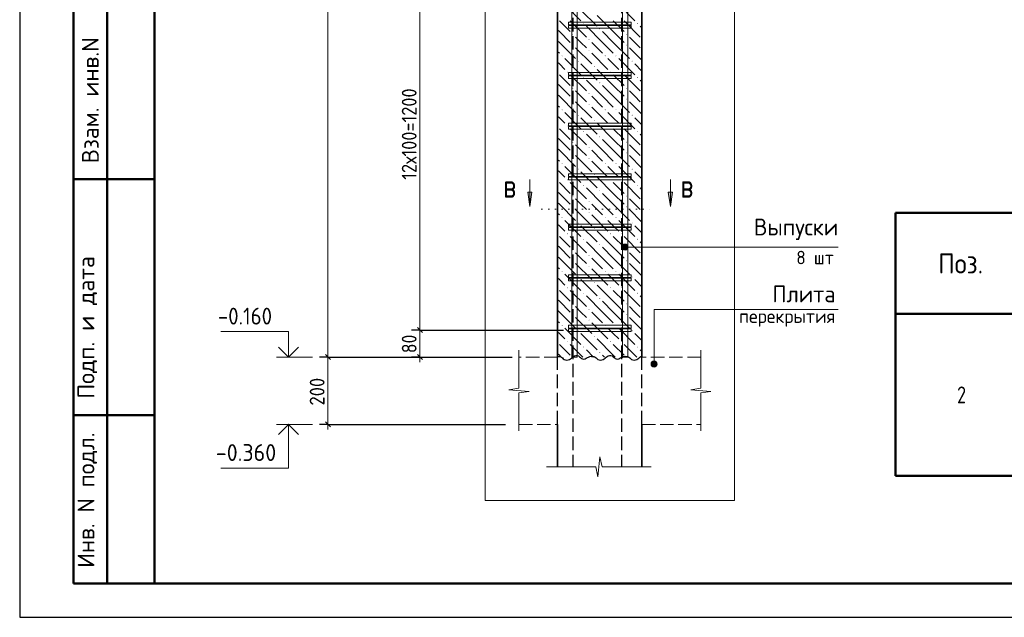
# Model space of a CAD drawing. Header units: millimetres. Extents: x 0 to 50400, y 0 to 35652.
# Tile 1 of 13: x 0 to 17536, y 0 to 10639. Entities that reach past the tile are written whole.
import ezdxf

# ---------------------------------------------------------------- set-up
doc = ezdxf.new("R2010")
doc.units = ezdxf.units.MM
doc.linetypes.add('______2', pattern=[324, 240, -84])
doc.linetypes.add('______9', pattern=[120, 0, -120])
for name, color, linetype, lineweight in [('Standard', 7, 'Continuous', 25), ('ЖБ Перекрытие верхний уровень', 7, 'Continuous', 35), ('ЖБ Пилон', 7, 'Continuous', 35), ('Позиционная метка диаметр_ шаг', 7, 'Continuous', 13), ('Позиционная метка линия выноска', 7, 'Continuous', 13), ('Примечания', 7, 'Continuous', 13), ('Размерная линия_ общее', 7, 'Continuous', 13), ('Узлы символ', 7, 'Continuous', 25)]:
    doc.layers.add(name, color=color, linetype=linetype, lineweight=lineweight)
doc.layers.add('Стена фоновая арматура Х1', color=7, linetype='______2', true_color=0xa0a0a0)
doc.layers.add('Стена Хомут', color=7, linetype='______2', true_color=0xa0a0a0)
doc.styles.add('ISOCPEUR', font='txt')

msp = doc.modelspace()

# ---------------------------------------------------------------- hatches: boundary and pattern name
at = {"layer": 'ЖБ Пилон', "linetype": 'Continuous', "lineweight": 18, "transparency": 33554687}
for points in [[(10036, 10571), (10044, 10579), (10051, 10571), (10044, 10563)], [(10996, 10571), (11004, 10579), (11011, 10571), (11004, 10563)], [(9844, 10379), (9852, 10387), (9859, 10379), (9852, 10371)], [(10324, 10475), (10332, 10483), (10339, 10475), (10332, 10467)], [(10804, 10379), (10812, 10387), (10819, 10379), (10812, 10371)], [(9844, 10187), (9852, 10195), (9859, 10187), (9852, 10179)], [(10132, 10283), (10140, 10291), (10147, 10283), (10140, 10275)], [(10804, 10187), (10812, 10195), (10819, 10187), (10812, 10179)], [(9652, 9995), (9660, 10003), (9667, 9995), (9660, 9987)], [(10132, 10091), (10140, 10099), (10147, 10091), (10140, 10083)], [(10420, 9995), (10428, 10003), (10435, 9995), (10428, 9987)], [(10612, 9995), (10620, 10003), (10627, 9995), (10620, 9987)], [(9940, 9899), (9948, 9907), (9955, 9899), (9948, 9891)], [(10900, 9899), (10908, 9907), (10915, 9899), (10908, 9891)], [(9748, 9707), (9756, 9715), (9763, 9707), (9756, 9699)], [(10228, 9803), (10236, 9811), (10243, 9803), (10236, 9795)], [(10516, 9707), (10524, 9715), (10531, 9707), (10524, 9699)], [(10708, 9707), (10716, 9715), (10723, 9707), (10716, 9699)], [(10036, 9611), (10044, 9619), (10051, 9611), (10044, 9603)], [(10324, 9515), (10332, 9523), (10339, 9515), (10332, 9507)], [(10996, 9611), (11004, 9619), (11011, 9611), (11004, 9603)], [(9844, 9419), (9852, 9427), (9859, 9419), (9852, 9411)], [(10132, 9323), (10140, 9331), (10147, 9323), (10140, 9315)], [(10804, 9419), (10812, 9427), (10819, 9419), (10812, 9411)], [(9844, 9227), (9852, 9235), (9859, 9227), (9852, 9219)], [(10132, 9131), (10140, 9139), (10147, 9131), (10140, 9123)], [(10804, 9227), (10812, 9235), (10819, 9227), (10812, 9219)], [(9652, 9035), (9660, 9043), (9667, 9035), (9660, 9027)], [(9940, 8939), (9948, 8947), (9955, 8939), (9948, 8931)], [(10420, 9035), (10428, 9043), (10435, 9035), (10428, 9027)], [(10612, 9035), (10620, 9043), (10627, 9035), (10620, 9027)], [(10900, 8939), (10908, 8947), (10915, 8939), (10908, 8931)], [(10228, 8843), (10236, 8851), (10243, 8843), (10236, 8835)], [(9748, 8747), (9756, 8755), (9763, 8747), (9756, 8739)], [(10036, 8651), (10044, 8659), (10051, 8651), (10044, 8643)], [(10516, 8747), (10524, 8755), (10531, 8747), (10524, 8739)], [(10708, 8747), (10716, 8755), (10723, 8747), (10716, 8739)], [(10996, 8651), (11004, 8659), (11011, 8651), (11004, 8643)], [(9844, 8459), (9852, 8467), (9859, 8459), (9852, 8451)], [(10324, 8555), (10332, 8563), (10339, 8555), (10332, 8547)], [(10804, 8459), (10812, 8467), (10819, 8459), (10812, 8451)], [(9844, 8267), (9852, 8275), (9859, 8267), (9852, 8259)], [(10132, 8363), (10140, 8371), (10147, 8363), (10140, 8355)], [(10804, 8267), (10812, 8275), (10819, 8267), (10812, 8259)], [(9652, 8075), (9660, 8083), (9667, 8075), (9660, 8067)], [(10132, 8171), (10140, 8179), (10147, 8171), (10140, 8163)], [(10420, 8075), (10428, 8083), (10435, 8075), (10428, 8067)], [(10612, 8075), (10620, 8083), (10627, 8075), (10620, 8067)], [(9940, 7979), (9948, 7987), (9955, 7979), (9948, 7971)], [(10900, 7979), (10908, 7987), (10915, 7979), (10908, 7971)], [(9748, 7787), (9756, 7795), (9763, 7787), (9756, 7779)], [(10228, 7883), (10236, 7891), (10243, 7883), (10236, 7875)], [(10516, 7787), (10524, 7795), (10531, 7787), (10524, 7779)], [(10708, 7787), (10716, 7795), (10723, 7787), (10716, 7779)], [(10036, 7691), (10044, 7699), (10051, 7691), (10044, 7683)], [(10324, 7595), (10332, 7603), (10339, 7595), (10332, 7587)], [(10996, 7691), (11004, 7699), (11011, 7691), (11004, 7683)], [(9844, 7499), (9852, 7507), (9859, 7499), (9852, 7491)], [(10132, 7403), (10140, 7411), (10147, 7403), (10140, 7395)], [(10804, 7499), (10812, 7507), (10819, 7499), (10812, 7491)], [(9844, 7307), (9852, 7315), (9859, 7307), (9852, 7299)], [(10132, 7211), (10140, 7219), (10147, 7211), (10140, 7203)], [(10804, 7307), (10812, 7315), (10819, 7307), (10812, 7299)], [(9652, 7115), (9660, 7123), (9667, 7115), (9660, 7107)], [(9940, 7019), (9948, 7027), (9955, 7019), (9948, 7011)], [(10420, 7115), (10428, 7123), (10435, 7115), (10428, 7107)], [(10612, 7115), (10620, 7123), (10627, 7115), (10620, 7107)], [(10900, 7019), (10908, 7027), (10915, 7019), (10908, 7011)], [(10228, 6923), (10236, 6931), (10243, 6923), (10236, 6915)], [(9748, 6827), (9756, 6835), (9763, 6827), (9756, 6819)], [(10036, 6731), (10044, 6739), (10051, 6731), (10044, 6723)], [(10516, 6827), (10524, 6835), (10531, 6827), (10524, 6819)], [(10708, 6827), (10716, 6835), (10723, 6827), (10716, 6819)], [(10996, 6731), (11004, 6739), (11011, 6731), (11004, 6723)], [(9844, 6539), (9852, 6547), (9859, 6539), (9852, 6531)], [(10324, 6635), (10332, 6643), (10339, 6635), (10332, 6627)], [(10804, 6539), (10812, 6547), (10819, 6539), (10812, 6531)], [(9844, 6347), (9852, 6355), (9859, 6347), (9852, 6339)], [(10132, 6443), (10140, 6451), (10147, 6443), (10140, 6435)], [(10804, 6347), (10812, 6355), (10819, 6347), (10812, 6339)], [(9652, 6155), (9660, 6163), (9667, 6155), (9660, 6147)], [(10132, 6251), (10140, 6259), (10147, 6251), (10140, 6243)], [(10420, 6155), (10428, 6163), (10435, 6155), (10428, 6147)], [(10612, 6155), (10620, 6163), (10627, 6155), (10620, 6147)], [(9940, 6059), (9948, 6067), (9955, 6059), (9948, 6051)], [(10228, 5963), (10236, 5971), (10243, 5963), (10236, 5955)], [(10900, 6059), (10908, 6067), (10915, 6059), (10908, 6051)], [(9748, 5867), (9756, 5875), (9763, 5867), (9756, 5859)], [(10516, 5867), (10524, 5875), (10531, 5867), (10524, 5859)], [(10708, 5867), (10716, 5875), (10723, 5867), (10716, 5859)], [(10036, 5771), (10044, 5779), (10051, 5771), (10044, 5763)], [(10324, 5675), (10332, 5683), (10339, 5675), (10332, 5667)], [(10996, 5771), (11004, 5779), (11011, 5771), (11004, 5763)], [(9844, 5579), (9852, 5587), (9859, 5579), (9852, 5571)], [(10132, 5483), (10140, 5491), (10147, 5483), (10140, 5475)], [(10804, 5579), (10812, 5587), (10819, 5579), (10812, 5571)], [(9844, 5387), (9852, 5395), (9859, 5387), (9852, 5379)], [(10132, 5291), (10140, 5299), (10147, 5291), (10140, 5283)], [(10804, 5387), (10812, 5395), (10819, 5387), (10812, 5379)], [(9652, 5195), (9660, 5203), (9667, 5195), (9660, 5187)], [(9940, 5099), (9948, 5107), (9955, 5099), (9948, 5091)], [(10420, 5195), (10428, 5203), (10435, 5195), (10428, 5187)], [(10612, 5195), (10620, 5203), (10627, 5195), (10620, 5187)], [(10900, 5099), (10908, 5107), (10915, 5099), (10908, 5091)], [(9748, 4907), (9756, 4915), (9763, 4907), (9756, 4899)], [(10228, 5003), (10236, 5011), (10243, 5003), (10236, 4995)], [(10516, 4907), (10524, 4915), (10531, 4907), (10524, 4899)], [(10708, 4907), (10716, 4915), (10723, 4907), (10716, 4899)], [(10036, 4811), (10044, 4819), (10051, 4811), (10044, 4803)], [(10996, 4811), (11004, 4819), (11011, 4811), (11004, 4803)], [(10324, 4715), (10332, 4723), (10339, 4715), (10332, 4707)]]:
    msp.add_hatch(color=7, dxfattribs=at).paths.add_polyline_path(points, flags=16)
at = {"layer": 'Позиционная метка линия выноска', "linetype": 'Continuous', "lineweight": 13, "transparency": 33554687}
for points in [[(10735, 6564), (10735, 6618), (10727, 6591)], [(10735, 6618), (10754, 6545), (10754, 6638)], [(10735, 6618), (10735, 6564), (10754, 6545)], [(10754, 6638), (10781, 6537), (10781, 6645)], [(10754, 6638), (10754, 6545), (10781, 6537)], [(10781, 6645), (10781, 6537), (10808, 6545)], [(10781, 6645), (10808, 6545), (10808, 6638)], [(10808, 6638), (10808, 6545), (10828, 6564)], [(10808, 6638), (10828, 6564), (10828, 6618)], [(10828, 6618), (10828, 6564), (10835, 6591)], [(11272, 4555), (11326, 4555), (11299, 4562)], [(11246, 4508), (11353, 4508), (11346, 4535)], [(11246, 4508), (11346, 4535), (11253, 4535)], [(11253, 4481), (11353, 4508), (11246, 4508)], [(11253, 4535), (11346, 4535), (11326, 4555)], [(11253, 4535), (11326, 4555), (11272, 4555)], [(11253, 4481), (11346, 4481), (11353, 4508)], [(11272, 4462), (11346, 4481), (11253, 4481)], [(11272, 4462), (11326, 4462), (11346, 4481)], [(11326, 4462), (11272, 4462), (11299, 4454)]]:
    msp.add_hatch(color=7, dxfattribs=at).paths.add_polyline_path(points)
at = {"layer": 'Узлы символ', "linetype": 'Continuous', "lineweight": 13, "transparency": 33554687}
for points in [[(9123, 7566), (9087, 7314), (9051, 7566)], [(11624, 7566), (11588, 7314), (11552, 7566)]]:
    msp.add_hatch(color=7, dxfattribs=at).paths.add_polyline_path(points, flags=16)

# ---------------------------------------------------------------- linework, layer by layer
at = {"layer": 'Standard', "color": 7, "linetype": 'Continuous', "lineweight": 25, "transparency": 33554687}
msp.add_line((2400, 35040), (2400, 1270), dxfattribs=at)
at = {"layer": 'Standard', "color": 7, "linetype": 'Continuous', "lineweight": 50, "transparency": 33554687}
for p, q in [((960, 600), (960, 10800)), ((960, 600), (960, 10800)), ((1560, 600), (1560, 10800)), ((960, 7800), (2400, 7800)), ((15600, 7200), (26400, 7200)), ((15600, 2520), (15600, 7200)), ((26400, 5400), (15600, 5400)), ((960, 3600), (2400, 3600)), ((15600, 2520), (26400, 2520)), ((2400, 600), (960, 600))]:
    msp.add_line(p, q, dxfattribs=at)
at = {"layer": 'Standard', "color": 7, "linetype": 'Continuous', "lineweight": 13, "transparency": 33554687}
for p, q in [((5212, 4634), (4576, 4634)), ((5212, 3434), (4576, 3434))]:
    msp.add_line(p, q, dxfattribs=at)
at = {"layer": 'Standard', "color": 7, "linetype": 'Continuous', "lineweight": 25, "transparency": 33554687}
msp.add_lwpolyline([(0, 0), (50400, 0), (50400, 35640), (0, 35640), (0, 0)], close=True, dxfattribs=at)
at = {"layer": 'Standard', "color": 7, "linetype": 'Continuous', "lineweight": 13, "transparency": 33554687}
for points in [[(50400, 35640), (0, 35640), (0, 0), (50400, 0), (50400, 35640)], [(50400, 35640), (0, 35640), (0, 0), (50400, 0), (50400, 35640)], [(4785, 4634), (4785, 5090), (3585, 5090)], [(4785, 3434), (4785, 2654), (3585, 2654)]]:
    msp.add_lwpolyline(points, dxfattribs=at)
at = {"layer": 'Standard', "color": 7, "linetype": 'Continuous', "lineweight": 50, "transparency": 33554687}
msp.add_lwpolyline([(2400, 35040), (49800, 35040), (49800, 600), (2400, 600), (2400, 35040)], close=True, dxfattribs=at)
at = {"layer": 'Standard', "color": 254, "linetype": 'Continuous', "lineweight": 18, "true_color": 0xc4c4ff, "transparency": 33554687}
msp.add_lwpolyline([(8291, 2078), (12731, 2078), (12731, 32387), (8291, 32387), (8291, 2078)], dxfattribs=at)
at = {"layer": 'Standard', "color": 7, "linetype": 'Continuous', "lineweight": 35, "transparency": 33554687}
for points in [[(4963, 4812), (4785, 4634), (4607, 4812)], [(4963, 3255), (4785, 3434), (4607, 3255)]]:
    msp.add_lwpolyline(points, dxfattribs=at)
at = {"layer": 'ЖБ Перекрытие верхний уровень', "color": 7, "linetype": '______2', "lineweight": 18, "transparency": 33554687}
for p, q in [((9581, 4634), (8891, 4634)), ((12131, 4634), (11081, 4634)), ((8891, 3434), (9581, 3434)), ((11081, 3434), (12131, 3434))]:
    msp.add_line(p, q, dxfattribs=at)
at = {"layer": 'ЖБ Перекрытие верхний уровень', "color": 253, "linetype": '______2', "lineweight": -3, "true_color": 0xababab, "transparency": 33554687}
for p, q in [((9581, 3434), (9581, 4634)), ((11082, 3434), (11082, 4634))]:
    msp.add_line(p, q, dxfattribs=at)
at = {"layer": 'ЖБ Пилон', "color": 7, "linetype": 'Continuous', "lineweight": 35, "transparency": 33554687}
for p, q in [((9581, 28994), (9581, 4634)), ((11081, 4634), (11081, 28994)), ((9581, 3434), (9581, 2678)), ((11081, 2678), (11081, 3434))]:
    msp.add_line(p, q, dxfattribs=at)
at = {"layer": 'ЖБ Пилон', "color": 9, "linetype": 'Continuous', "lineweight": 18, "true_color": 0xc7c7c7, "transparency": 33554687}
for p, q in [((9708, 10907), (9996, 10619)), ((10668, 10907), (10956, 10619)), ((9996, 10811), (10284, 10523)), ((10572, 10427), (10284, 10715)), ((9612, 10619), (9804, 10427)), ((9804, 10619), (10092, 10331)), ((10380, 10235), (10092, 10523)), ((10572, 10619), (10764, 10427)), ((10764, 10619), (11052, 10331)), ((11081, 10493), (11052, 10523)), ((9612, 10427), (9581, 10457)), ((9612, 10427), (9804, 10235)), ((10380, 10427), (10572, 10235)), ((10572, 10427), (10764, 10235)), ((9581, 10265), (9612, 10235)), ((9612, 10235), (9900, 9947)), ((9996, 10235), (9900, 10331)), ((10092, 10139), (9996, 10235)), ((10188, 10235), (10380, 10043)), ((10380, 10235), (10572, 10043)), ((10572, 10235), (10860, 9947)), ((10956, 10235), (10860, 10331)), ((11052, 10139), (10956, 10235)), ((9581, 10073), (9612, 10043)), ((9900, 10139), (10188, 9851)), ((10188, 10043), (10476, 9755)), ((10860, 10139), (11081, 9917)), ((9612, 9851), (9581, 9881)), ((9708, 9755), (9612, 9851)), ((9708, 9947), (9996, 9659)), ((9996, 9851), (10284, 9563)), ((10572, 9851), (10476, 9947)), ((10668, 9755), (10572, 9851)), ((10668, 9947), (10956, 9659)), ((10956, 9851), (11081, 9725)), ((9612, 9659), (9804, 9467)), ((9804, 9659), (10092, 9371)), ((10572, 9467), (10284, 9755)), ((10572, 9659), (10764, 9467)), ((10764, 9659), (11052, 9371)), ((9612, 9467), (9581, 9497)), ((10380, 9275), (10092, 9563)), ((11081, 9533), (11052, 9563)), ((9581, 9305), (9612, 9275)), ((9612, 9467), (9804, 9275)), ((9996, 9275), (9900, 9371)), ((10380, 9467), (10572, 9275)), ((10572, 9467), (10764, 9275)), ((10956, 9275), (10860, 9371)), ((9612, 9275), (9900, 8987)), ((9900, 9179), (10188, 8891)), ((10092, 9179), (9996, 9275)), ((10188, 9275), (10380, 9083)), ((10380, 9275), (10572, 9083)), ((10572, 9275), (10860, 8987)), ((10860, 9179), (11081, 8957)), ((11052, 9179), (10956, 9275)), ((9581, 9113), (9612, 9083)), ((9708, 8987), (9996, 8699)), ((10188, 9083), (10476, 8795)), ((10572, 8891), (10476, 8987)), ((10668, 8987), (10956, 8699)), ((9612, 8891), (9581, 8921)), ((9708, 8795), (9612, 8891)), ((9996, 8891), (10284, 8603)), ((10572, 8507), (10284, 8795)), ((10668, 8795), (10572, 8891)), ((10956, 8891), (11081, 8765)), ((9612, 8699), (9804, 8507)), ((9804, 8699), (10092, 8411)), ((10380, 8315), (10092, 8603)), ((10572, 8699), (10764, 8507)), ((10764, 8699), (11052, 8411)), ((11081, 8573), (11052, 8603)), ((9612, 8507), (9581, 8537)), ((9612, 8507), (9804, 8315)), ((10380, 8507), (10572, 8315)), ((10572, 8507), (10764, 8315)), ((9581, 8345), (9612, 8315)), ((9612, 8315), (9900, 8027)), ((9996, 8315), (9900, 8411)), ((10092, 8219), (9996, 8315)), ((10188, 8315), (10380, 8123)), ((10380, 8315), (10572, 8123)), ((10572, 8315), (10860, 8027)), ((10956, 8315), (10860, 8411)), ((11052, 8219), (10956, 8315)), ((9581, 8153), (9612, 8123)), ((9900, 8219), (10188, 7931)), ((10188, 8123), (10476, 7835)), ((10860, 8219), (11081, 7997)), ((9612, 7931), (9581, 7961)), ((9708, 7835), (9612, 7931)), ((9708, 8027), (9996, 7739)), ((9996, 7931), (10284, 7643)), ((10572, 7931), (10476, 8027)), ((10668, 7835), (10572, 7931)), ((10668, 8027), (10956, 7739)), ((10956, 7931), (11081, 7805)), ((9612, 7739), (9804, 7547)), ((9804, 7739), (10092, 7451)), ((10572, 7547), (10284, 7835)), ((10572, 7739), (10764, 7547)), ((10764, 7739), (11052, 7451)), ((9612, 7547), (9581, 7577)), ((9612, 7547), (9804, 7355)), ((10380, 7355), (10092, 7643)), ((10380, 7547), (10572, 7355)), ((10572, 7547), (10764, 7355)), ((11081, 7613), (11052, 7643)), ((9581, 7385), (9612, 7355)), ((9996, 7355), (9900, 7451)), ((10956, 7355), (10860, 7451)), ((9581, 7193), (9612, 7163)), ((9612, 7355), (9900, 7067)), ((9900, 7259), (10188, 6971)), ((10092, 7259), (9996, 7355)), ((10188, 7355), (10380, 7163)), ((10380, 7355), (10572, 7163)), ((10572, 7355), (10860, 7067)), ((10860, 7259), (11081, 7037)), ((11052, 7259), (10956, 7355)), ((9708, 7067), (9996, 6779)), ((10188, 7163), (10476, 6875)), ((10572, 6971), (10476, 7067)), ((10668, 7067), (10956, 6779)), ((9612, 6971), (9581, 7001)), ((9708, 6875), (9612, 6971)), ((9996, 6971), (10284, 6683)), ((10572, 6587), (10284, 6875)), ((10668, 6875), (10572, 6971)), ((10956, 6971), (11081, 6845)), ((9612, 6779), (9804, 6587)), ((9804, 6779), (10092, 6491)), ((10380, 6395), (10092, 6683)), ((10572, 6779), (10764, 6587)), ((10764, 6779), (11052, 6491)), ((11081, 6653), (11052, 6683)), ((9612, 6587), (9581, 6617)), ((9612, 6587), (9804, 6395)), ((9996, 6395), (9900, 6491)), ((10380, 6587), (10572, 6395)), ((10572, 6587), (10764, 6395)), ((10956, 6395), (10860, 6491)), ((9581, 6425), (9612, 6395)), ((9612, 6395), (9900, 6107)), ((10092, 6299), (9996, 6395)), ((10188, 6395), (10380, 6203)), ((10380, 6395), (10572, 6203)), ((10572, 6395), (10860, 6107)), ((11052, 6299), (10956, 6395)), ((9581, 6233), (9612, 6203)), ((9900, 6299), (10188, 6011)), ((10188, 6203), (10476, 5915)), ((10860, 6299), (11081, 6077)), ((9612, 6011), (9581, 6041)), ((9708, 5915), (9612, 6011)), ((9708, 6107), (9996, 5819)), ((9996, 6011), (10284, 5723)), ((10572, 6011), (10476, 6107)), ((10668, 5915), (10572, 6011)), ((10668, 6107), (10956, 5819)), ((10956, 6011), (11081, 5885)), ((9612, 5819), (9804, 5627)), ((9804, 5819), (10092, 5531)), ((10572, 5627), (10284, 5915)), ((10572, 5819), (10764, 5627)), ((10764, 5819), (11052, 5531)), ((9612, 5627), (9581, 5657)), ((9612, 5627), (9804, 5435)), ((10380, 5435), (10092, 5723)), ((10380, 5627), (10572, 5435)), ((10572, 5627), (10764, 5435)), ((11081, 5693), (11052, 5723)), ((9581, 5465), (9612, 5435)), ((9996, 5435), (9900, 5531)), ((10956, 5435), (10860, 5531)), ((9581, 5273), (9612, 5243)), ((9612, 5435), (9900, 5147)), ((9900, 5339), (10188, 5051)), ((10092, 5339), (9996, 5435)), ((10188, 5435), (10380, 5243)), ((10380, 5435), (10572, 5243)), ((10572, 5435), (10860, 5147)), ((10860, 5339), (11081, 5117)), ((11052, 5339), (10956, 5435)), ((9708, 5147), (9996, 4859)), ((10188, 5243), (10476, 4955)), ((10572, 5051), (10476, 5147)), ((10668, 5147), (10956, 4859)), ((9612, 5051), (9581, 5081)), ((9708, 4955), (9612, 5051)), ((9996, 5051), (10284, 4763)), ((10572, 4667), (10284, 4955)), ((10668, 4955), (10572, 5051)), ((10956, 5051), (11081, 4925)), ((9612, 4859), (9804, 4667)), ((9804, 4859), (10029, 4634)), ((10221, 4634), (10092, 4763)), ((10572, 4859), (10764, 4667)), ((10764, 4859), (10989, 4634)), ((11081, 4733), (11052, 4763)), ((9612, 4667), (9581, 4697)), ((9612, 4667), (9645, 4634)), ((10380, 4667), (10413, 4634)), ((10572, 4667), (10605, 4634))]:
    msp.add_line(p, q, dxfattribs=at)
at = {"layer": 'Позиционная метка линия выноска', "color": 253, "linetype": '______2', "lineweight": 25, "true_color": 0xa0a0a0, "transparency": 33554687}
for p, q in [((9853, 12614), (9853, 2678)), ((10716, 12614), (10716, 2678))]:
    msp.add_line(p, q, dxfattribs=at)
at = {"layer": 'Позиционная метка линия выноска', "color": 7, "linetype": 'Continuous', "lineweight": 13, "transparency": 33554687}
for p, q in [((10727, 6591), (10727, 6591)), ((10781, 6645), (10781, 6645)), ((10781, 6537), (10781, 6537)), ((10835, 6591), (10835, 6591)), ((11299, 4562), (11299, 4562)), ((11246, 4508), (11246, 4508)), ((11299, 4454), (11299, 4454)), ((11353, 4508), (11353, 4508))]:
    msp.add_line(p, q, dxfattribs=at)
for points in [[(10781, 6591), (11580, 6591), (14575, 6591)], [(11299, 4508), (11299, 5481), (14575, 5481)]]:
    msp.add_lwpolyline(points, dxfattribs=at)
for centre in [(10781, 6591), (11299, 4508)]:
    msp.add_circle(centre, 54, dxfattribs=at)
at = {"layer": 'Примечания', "color": 7, "linetype": 'Continuous', "lineweight": 13, "transparency": 33554687}
for p, q in [((8891, 4754), (8891, 4080)), ((12131, 4754), (12131, 4080)), ((8891, 4080), (8711, 4051)), ((8711, 4051), (9071, 4022)), ((12131, 4080), (11951, 4051)), ((11951, 4051), (12311, 4022)), ((9071, 4022), (8891, 3994)), ((8891, 3994), (8891, 3320)), ((12311, 4022), (12131, 3994)), ((12131, 3994), (12131, 3320)), ((8891, 3320), (8891, 3320)), ((12131, 3320), (12131, 3320)), ((10297, 2498), (10334, 2858)), ((10334, 2858), (10371, 2678)), ((9385, 2678), (10259, 2678)), ((10259, 2678), (10297, 2498)), ((10371, 2678), (11245, 2678)), ((11245, 2678), (11245, 2678))]:
    msp.add_line(p, q, dxfattribs=at)
at = {"layer": 'Примечания', "color": 7, "linetype": 'Continuous', "lineweight": 25, "transparency": 33554687}
for points in [[(9581, 4644), (9604, 4644), (9628, 4641), (9649, 4633), (9667, 4620), (9682, 4604), (9699, 4591), (9721, 4583), (9745, 4579), (9768, 4584), (9790, 4592), (9811, 4602), (9829, 4615), (9845, 4629), (9862, 4642), (9883, 4653), (9905, 4659), (9929, 4658), (9953, 4652), (9970, 4639), (9986, 4624), (10003, 4610), (10023, 4600), (10047, 4598), (10070, 4603), (10091, 4612), (10112, 4623), (10133, 4633), (10153, 4642), (10177, 4647), (10181, 4647)], [(10181, 4644), (10204, 4644), (10228, 4641), (10249, 4633), (10267, 4620), (10282, 4604), (10299, 4591), (10321, 4583), (10345, 4579), (10368, 4584), (10390, 4592), (10411, 4602), (10429, 4615), (10445, 4629), (10462, 4642), (10483, 4653), (10505, 4659), (10529, 4658), (10553, 4652), (10570, 4639), (10586, 4624), (10603, 4610), (10623, 4600), (10647, 4598), (10670, 4603), (10691, 4612), (10712, 4623), (10733, 4633), (10753, 4642), (10777, 4647), (10781, 4647)], [(10781, 4644), (10804, 4644), (10828, 4641), (10849, 4633), (10867, 4620), (10882, 4604), (10899, 4591), (10921, 4583), (10945, 4579), (10968, 4584), (10990, 4592), (11011, 4602), (11029, 4615), (11045, 4629), (11062, 4642), (11081, 4652)]]:
    msp.add_lwpolyline(points, dxfattribs=at)
at = {"layer": 'Размерная линия_ общее', "color": 7, "linetype": 'Continuous', "lineweight": 13, "transparency": 33554687}
for p, q in [((5489, 28994), (5489, 4634)), ((7129, 5114), (7129, 12314)), ((7129, 4634), (7129, 5114)), ((5489, 4634), (5489, 3434)), ((7129, 4634), (7129, 4544)), ((5489, 3434), (5489, 3344))]:
    msp.add_line(p, q, dxfattribs=at)
at = {"layer": 'Размерная линия_ общее', "color": 7, "linetype": 'Continuous', "lineweight": -3, "transparency": 33554687}
for p, q in [((7129, 5114), (6979, 5114)), ((7129, 5114), (7279, 5114)), ((5489, 4634), (5339, 4634)), ((5489, 4634), (5639, 4634)), ((5489, 4634), (8771, 4634)), ((7129, 4634), (6979, 4634)), ((7129, 4634), (7279, 4634)), ((7129, 4634), (7129, 4634)), ((5489, 3434), (5339, 3434)), ((5489, 3434), (5639, 3434)), ((5489, 3434), (8651, 3434))]:
    msp.add_line(p, q, dxfattribs=at)
at = {"layer": 'Размерная линия_ общее', "color": 7, "linetype": 'Continuous', "lineweight": 25, "transparency": 33554687}
for p, q in [((7174, 5069), (7084, 5159)), ((5444, 4679), (5534, 4589)), ((7174, 4589), (7084, 4679)), ((5444, 3479), (5534, 3389))]:
    msp.add_line(p, q, dxfattribs=at)
at = {"layer": 'Размерная линия_ общее', "color": 7, "linetype": 'Continuous', "lineweight": -3, "transparency": 33554687}
msp.add_lwpolyline([(7129, 5114), (7739, 5114), (7739, 5114), (9685, 5114)], dxfattribs=at)
at = {"layer": 'Стена фоновая арматура Х1', "color": 7, "linetype": 'Continuous', "lineweight": 18, "transparency": 33554687}
for points in [[(9833, 4634), (9833, 29301), (9929, 29894), (9929, 31835), (10025, 31835), (10025, 29887), (9929, 29293), (9929, 4634), (9833, 4634)], [(9833, 4634), (9833, 29301), (9929, 29894), (9929, 31835), (10025, 31835), (10025, 29887), (9929, 29293), (9929, 4634), (9833, 4634)], [(9833, 4634), (9833, 29301), (9929, 29894), (9929, 31835), (10025, 31835), (10025, 29887), (9929, 29293), (9929, 4634), (9833, 4634)], [(9833, 4634), (9833, 29301), (9929, 29894), (9929, 31835), (10025, 31835), (10025, 29887), (9929, 29293), (9929, 4634), (9833, 4634)], [(10733, 4634), (10733, 29293), (10637, 29887), (10637, 31835), (10733, 31835), (10733, 29894), (10829, 29301), (10829, 4634), (10733, 4634)], [(10733, 4634), (10733, 29293), (10637, 29887), (10637, 31835), (10733, 31835), (10733, 29894), (10829, 29301), (10829, 4634), (10733, 4634)], [(10733, 4634), (10733, 29293), (10637, 29887), (10637, 31835), (10733, 31835), (10733, 29894), (10829, 29301), (10829, 4634), (10733, 4634)], [(10733, 4634), (10733, 29293), (10637, 29887), (10637, 31835), (10733, 31835), (10733, 29894), (10829, 29301), (10829, 4634), (10733, 4634)]]:
    msp.add_lwpolyline(points, dxfattribs=at)
at = {"layer": 'Стена Хомут', "color": 7, "linetype": 'Continuous', "lineweight": 13, "transparency": 33554687}
for points in [[(9773, 10598), (10889, 10598), (10889, 10550), (9773, 10550), (9773, 10598)], [(9773, 10538), (10889, 10538), (10889, 10490), (9773, 10490), (9773, 10538)], [(9773, 9698), (10889, 9698), (10889, 9650), (9773, 9650), (9773, 9698)], [(9773, 9638), (10889, 9638), (10889, 9590), (9773, 9590), (9773, 9638)], [(9773, 8798), (10889, 8798), (10889, 8750), (9773, 8750), (9773, 8798)], [(9773, 8738), (10889, 8738), (10889, 8690), (9773, 8690), (9773, 8738)], [(9773, 7898), (10889, 7898), (10889, 7850), (9773, 7850), (9773, 7898)], [(9773, 7838), (10889, 7838), (10889, 7790), (9773, 7790), (9773, 7838)], [(9773, 6998), (10889, 6998), (10889, 6950), (9773, 6950), (9773, 6998)], [(9773, 6938), (10889, 6938), (10889, 6890), (9773, 6890), (9773, 6938)], [(9773, 6098), (10889, 6098), (10889, 6050), (9773, 6050), (9773, 6098)], [(9773, 6038), (10889, 6038), (10889, 5990), (9773, 5990), (9773, 6038)], [(9773, 5198), (10889, 5198), (10889, 5150), (9773, 5150), (9773, 5198)], [(9773, 5138), (10889, 5138), (10889, 5090), (9773, 5090), (9773, 5138)]]:
    msp.add_lwpolyline(points, dxfattribs=at)
at = {"layer": 'Узлы символ', "color": 7, "linetype": 'Continuous', "lineweight": 13, "transparency": 33554687}
for p, q in [((9087, 7314), (9087, 7794)), ((11588, 7314), (11588, 7794)), ((9087, 7314), (9051, 7566)), ((9051, 7566), (9123, 7566)), ((9087, 7566), (9087, 7584)), ((9123, 7566), (9087, 7314)), ((11588, 7314), (11552, 7566)), ((11552, 7566), (11624, 7566)), ((11588, 7566), (11588, 7584)), ((11624, 7566), (11588, 7314)), ((9087, 7314), (9087, 7314)), ((9087, 7314), (9087, 7314)), ((9087, 7314), (9087, 7314)), ((11588, 7314), (11588, 7314)), ((11588, 7314), (11588, 7314)), ((11588, 7314), (11588, 7314))]:
    msp.add_line(p, q, dxfattribs=at)
at = {"layer": 'Узлы символ', "color": 7, "linetype": '______9', "lineweight": 13, "transparency": 33554687}
msp.add_line((9301, 7267), (11341, 7267), dxfattribs=at)

# ---------------------------------------------------------------- texts
at = {"layer": 'Standard', "color": 7, "linetype": 'Continuous', "lineweight": 50, "transparency": 33554687, "char_height": 300, "attachment_point": 7, "rotation": 90, "style": 'ISOCPEUR'}
for s, insert, width in [('\\A1;{\\fISOCPEUR|i0|b0;\\H300.000000;\\W1.000000;\\C7;Взам. инв.N}\\P', (1408, 8083), 2290.92), ('\\A1;{\\fISOCPEUR|i0|b0;\\H300.000000;\\W1.000000;\\C7;Подп. и дата}\\P', (1379, 3891), 2636.47), ('\\A1;{\\fISOCPEUR|i0|b0;\\H300.000000;\\W1.000000;\\C7;Инв. N подл.}\\P', (1379, 881), 2426.15)]:
    msp.add_mtext(s, dxfattribs=dict(at, insert=insert, width=width))
at = {"layer": 'Standard', "color": 7, "linetype": 'Continuous', "lineweight": 25, "transparency": 33554687, "attachment_point": 7, "style": 'ISOCPEUR'}
for s, insert, char_height, width in [('\\W0.92;Поз.', (16359, 6120), 360, 1047.57), ('\\W0.78;2', (16695, 3810), 300, 326.39)]:
    msp.add_mtext(s, dxfattribs=dict(at, insert=insert, char_height=char_height, width=width))
at = {"layer": 'ЖБ Пилон', "color": 7, "linetype": 'Continuous', "lineweight": 25, "transparency": 33554687, "char_height": 300, "attachment_point": 7, "style": 'ISOCPEUR'}
for s, insert, width in [('\\W0.90;-0.160', (3530, 5212), 1214.13), ('\\W0.95;-0.360', (3493, 2783), 1281.44)]:
    msp.add_mtext(s, dxfattribs=dict(at, insert=insert, width=width))
at = {"layer": 'Позиционная метка диаметр_ шаг', "color": 7, "linetype": 'Continuous', "lineweight": 25, "transparency": 33554687, "attachment_point": 7, "style": 'ISOCPEUR'}
for s, insert, char_height, width in [('\\W0.96;Выпуски', (13075, 6717), 300, 1643.32), ('\\W0.94;8 шт', (13830, 6285), 240, 856.52), ('\\W0.95;Плита', (13405, 5607), 300, 1311.99), ('\\W0.97;перекрытия', (12810, 5175), 240, 1867.51)]:
    msp.add_mtext(s, dxfattribs=dict(at, insert=insert, char_height=char_height, width=width))
at = {"layer": 'Размерная линия_ общее', "color": 7, "linetype": 'Continuous', "lineweight": 25, "transparency": 33554687, "char_height": 264, "attachment_point": 7, "rotation": 90, "style": 'ISOCPEUR'}
for s, insert, width in [('\\W0.90;12х100=1200', (7069, 7790), 1991.78), ('\\W0.87;80', (7069, 4702), 484.71), ('\\W0.91;200', (5429, 3770), 674.38)]:
    msp.add_mtext(s, dxfattribs=dict(at, insert=insert, width=width))
at = {"layer": 'Узлы символ', "color": 7, "linetype": 'Continuous', "lineweight": 35, "transparency": 33554687, "char_height": 420, "width": 456.96, "attachment_point": 7, "style": 'ISOCPEUR'}
for insert in [(8613, 7468), (11768, 7468)]:
    msp.add_mtext('\\W0.78;в', dxfattribs=dict(at, insert=insert))

doc.saveas('drawing.dxf')
